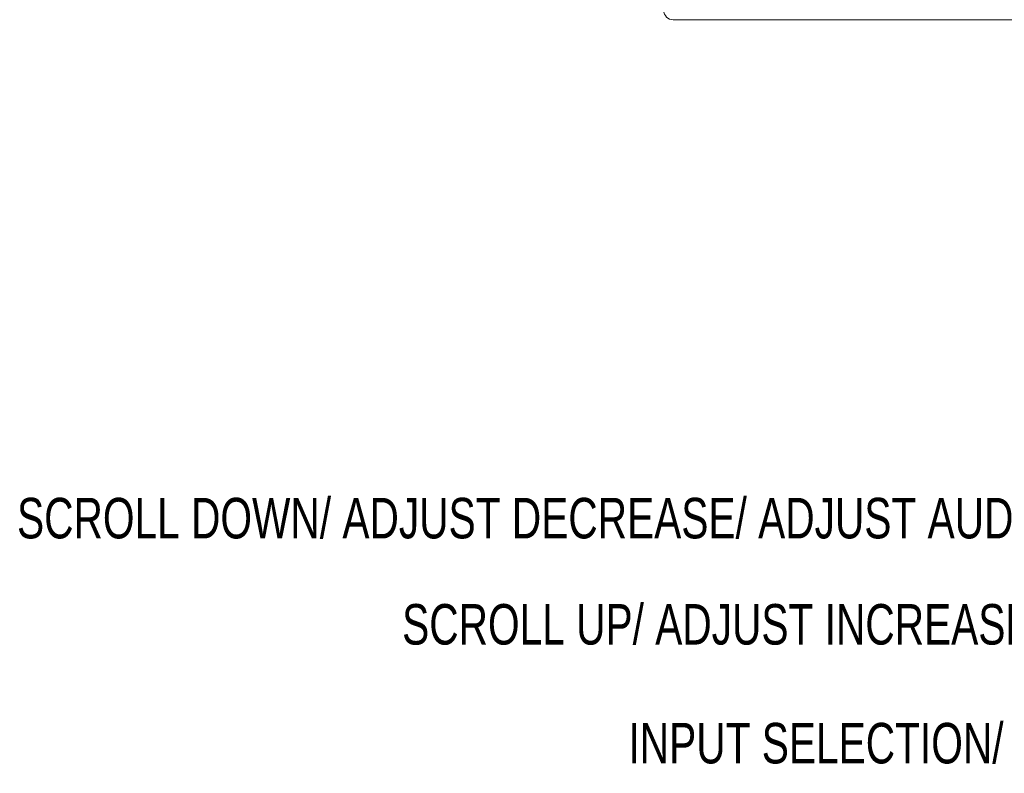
# Model space of a CAD drawing. Header units: millimetres. Extents: x 9 to 550, y 15 to 417.
# Tile 26 of 34: x 199 to 302, y 195 to 273. Entities that reach past the tile are written whole.
import ezdxf

# ---------------------------------------------------------------- set-up
doc = ezdxf.new("R2010")
doc.units = ezdxf.units.MM
doc.styles.add('SLDTEXTSTYLE3', font='TXT', dxfattribs={"width": 0.75})

msp = doc.modelspace()

# ---------------------------------------------------------------- linework, layer by layer
at = {"color": 7, "linetype": 'Continuous', "lineweight": 15}
for p, q in [((267.112, 273.413), (267.112, 273.421)), ((375.384, 273.413), (267.112, 273.413))]:
    msp.add_line(p, q, dxfattribs=at)
msp.add_arc((267.112, 274.388), 0.975, 180, 270, dxfattribs=at)

# ---------------------------------------------------------------- texts
at = {"color": 7, "linetype": 'Continuous', "lineweight": 0, "char_height": 4.23333, "attachment_point": 1, "style": 'SLDTEXTSTYLE3'}
for s, insert in [('SCROLL DOWN/ ADJUST DECREASE/ ADJUST AUDIO/ AUTO', (198.612, 223.454)), ('SCROLL UP/ ADJUST INCREASE/ PICTURE MODE', (238.82, 212.359)), ('INPUT SELECTION/ CONFIRM SELECTION', (262.453, 199.941))]:
    msp.add_mtext(s, dxfattribs=dict(at, insert=insert))

doc.saveas('drawing.dxf')
